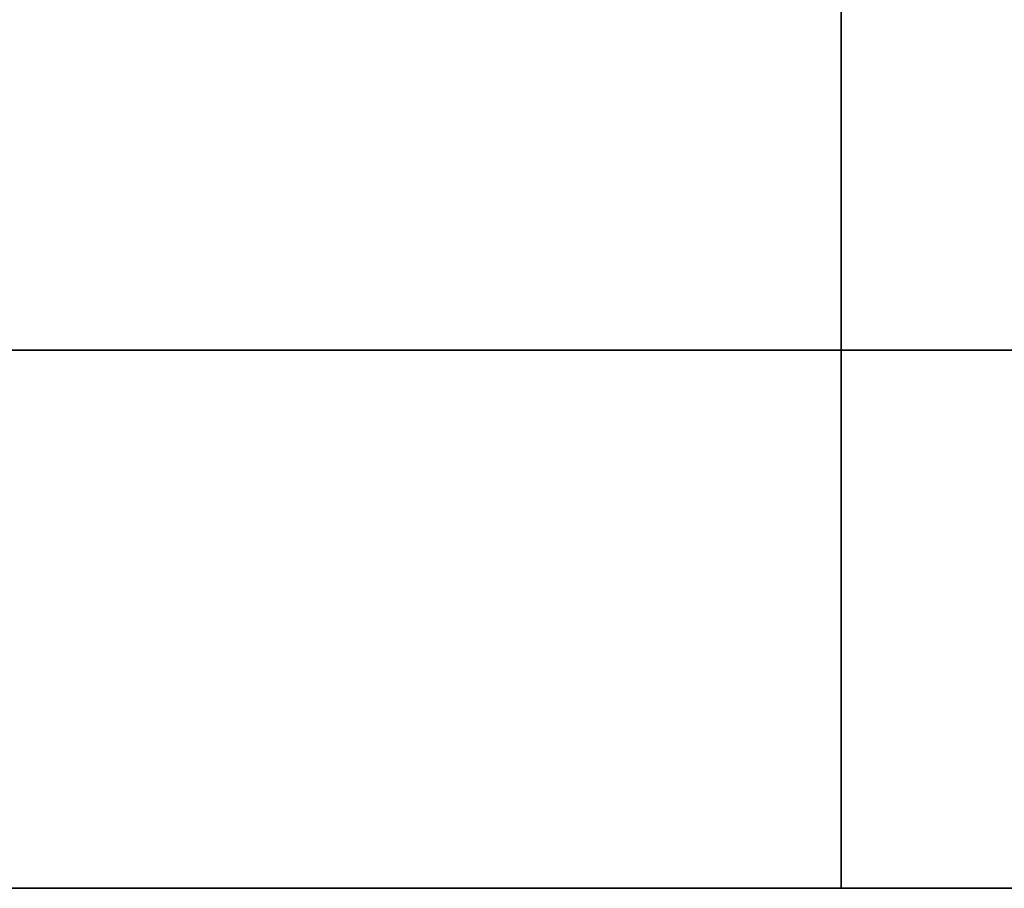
# Model space of a CAD drawing. Header units: metres. Extents: x -38 to 97, y -15 to 21.
# Tile 152 of 184: x 74.2 to 75.66, y 10.87 to 12.16. Entities that reach past the tile are written whole.
import ezdxf

# ---------------------------------------------------------------- set-up
doc = ezdxf.new("R2010")
doc.units = ezdxf.units.M

msp = doc.modelspace()

# ---------------------------------------------------------------- linework, layer by layer
at = {"color": 7, "linetype": 'Continuous', "lineweight": 35, "transparency": 33554687}
for p, q in [((75.4198, 12.4717), (75.4198, 11.6717)), ((67.9198, 11.6717), (86.4198, 11.6717)), ((75.4198, 11.6717), (75.4198, 10.8717)), ((67.9198, 10.8717), (86.4198, 10.8717))]:
    msp.add_line(p, q, dxfattribs=at)
at = {"color": 7, "linetype": 'Continuous', "lineweight": 13, "transparency": 33554687}
msp.add_line((86.4198, 11.6717), (67.9198, 11.6717), dxfattribs=at)

doc.saveas('drawing.dxf')
